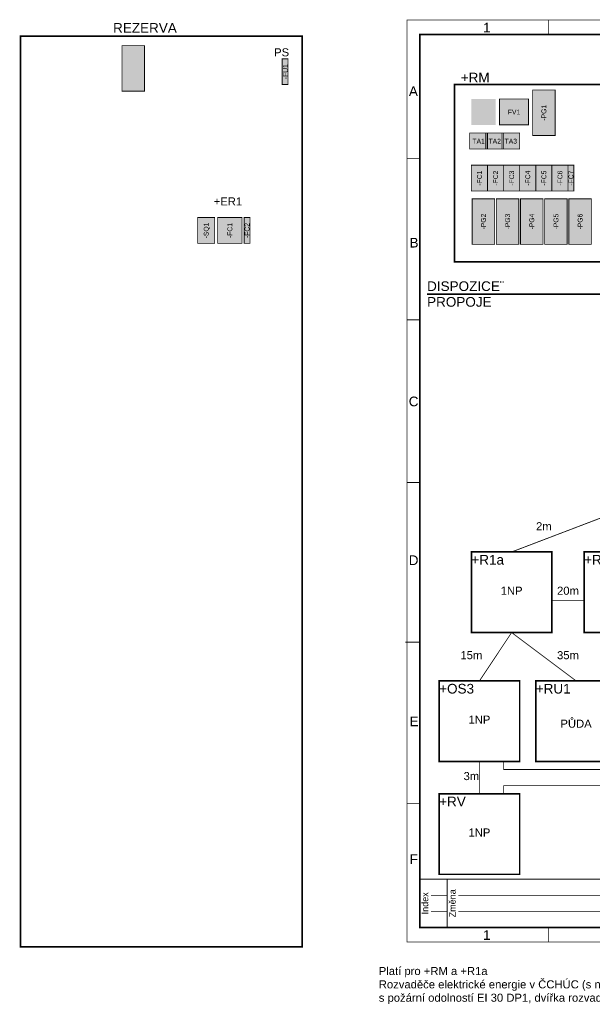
# Model space of a CAD drawing. Extents: x -12025 to 39812, y -30533 to 12.
# Tile 1 of 4: x -12025 to 5755, y -30533 to 12. Entities that reach past the tile are written whole.
import ezdxf
from ezdxf.enums import TextEntityAlignment as Align

# ---------------------------------------------------------------- set-up
doc = ezdxf.new("R2010")
doc.units = 0
doc.header["$MEASUREMENT"] = 0
doc.linetypes.add('PE', pattern=[4.625, 3, -0.75, 0.125, -0.75])
for name, color, linetype in [('0 (Pozadí)', 254, 'Continuous'), ('OÚ Dukovany rozfázování', 7, 'Continuous'), ('Ramecek', 7, 'Continuous'), ('Zakladni', 7, 'Continuous'), ('základní', 7, 'Continuous')]:
    doc.layers.add(name, color=color, linetype=linetype)
doc.layers.get('OÚ Dukovany rozfázování').off()
doc.styles.add('Arial', font='txt')
doc.styles.add('Arial_B', font='txt')

# ---------------------------------------------------------------- blocks, each defined once
blk = doc.blocks.new('(2)')
at = {"color": 7, "linetype": 'Continuous', "const_width": 25}
for points in [[(18000, 0), (0, 0)], [(0, -1500), (0, 0)], [(850, -1500), (850, 0)], [(12600, -1500), (12600, 0)], [(14400, -1500), (14400, 0)], [(16200, -1500), (16200, 0)], [(18000, 0), (18000, -1500)], [(350, -500), (850, -500)], [(1200, -500), (12600, -500)], [(12950, -500), (14400, -500)], [(14750, -500), (16200, -500)], [(16550, -500), (18000, -500)], [(350, -1000), (850, -1000)], [(1200, -1000), (12600, -1000)], [(12950, -1000), (14400, -1000)], [(14750, -1000), (16200, -1000)], [(16550, -1000), (18000, -1000)], [(18000, -1500), (0, -1500)]]:
    blk.add_lwpolyline(points, dxfattribs=at)
at = {"color": 7, "linetype": 'Continuous', "style": 'Arial'}
for s, p in [('Index', (261, -750)), ('Změna', (1111, -750)), ('Datum', (12861, -750)), ('Jméno', (14661, -750)), ('Podpis', (16461, -750))]:
    blk.add_text(s, height=200, rotation=90, dxfattribs=at).set_placement(p, align=Align.CENTER)
blk = doc.blocks.new('Modul v rozvaděči')
at = {"color": 7, "linetype": 'Continuous', "const_width": 25}
blk.add_lwpolyline([(-350, 704), (350, 704), (350, -706), (-350, -706)], close=True, dxfattribs=at)
at = {"layer": '0 (Pozadí)', "linetype": 'Continuous'}
blk.add_solid([(-350, 704), (350, 704), (-350, -706), (350, -706)], dxfattribs=at)
blk = doc.blocks.new('Modul v rozvaděči (1)')
at = {"color": 7, "linetype": 'Continuous', "const_width": 25}
blk.add_lwpolyline([(-350, 704), (350, 704), (350, -706), (-350, -706)], close=True, dxfattribs=at)
at = {"layer": '0 (Pozadí)', "linetype": 'Continuous'}
blk.add_solid([(-350, 704), (350, 704), (-350, -706), (350, -706)], dxfattribs=at)
at = {"color": 7, "linetype": 'Continuous', "style": 'Arial'}
blk.add_text('-PG2', height=150, rotation=90, dxfattribs=at).set_placement((76, 0), align=Align.CENTER)
blk = doc.blocks.new('Modul v rozvaděči (2)')
at = {"color": 7, "linetype": 'Continuous', "const_width": 25}
blk.add_lwpolyline([(-350, 704), (350, 704), (350, -706), (-350, -706)], close=True, dxfattribs=at)
at = {"layer": '0 (Pozadí)', "linetype": 'Continuous'}
blk.add_solid([(-350, 704), (350, 704), (-350, -706), (350, -706)], dxfattribs=at)
at = {"color": 7, "linetype": 'Continuous', "style": 'Arial'}
blk.add_text('-PG4', height=150, rotation=90, dxfattribs=at).set_placement((76, 0), align=Align.CENTER)
blk = doc.blocks.new('Modul v rozvaděči (3)')
at = {"color": 7, "linetype": 'Continuous', "const_width": 25}
blk.add_lwpolyline([(-350, 704), (350, 704), (350, -706), (-350, -706)], close=True, dxfattribs=at)
at = {"layer": '0 (Pozadí)', "linetype": 'Continuous'}
blk.add_solid([(-350, 704), (350, 704), (-350, -706), (350, -706)], dxfattribs=at)
at = {"color": 7, "linetype": 'Continuous', "style": 'Arial'}
blk.add_text('-PG3', height=150, rotation=90, dxfattribs=at).set_placement((76, 0), align=Align.CENTER)
blk = doc.blocks.new('Modul v rozvaděči (4)')
at = {"color": 7, "linetype": 'Continuous', "const_width": 25}
blk.add_lwpolyline([(-350, 704), (350, 704), (350, -706), (-350, -706)], close=True, dxfattribs=at)
at = {"layer": '0 (Pozadí)', "linetype": 'Continuous'}
blk.add_solid([(-350, 704), (350, 704), (-350, -706), (350, -706)], dxfattribs=at)
at = {"color": 7, "linetype": 'Continuous', "style": 'Arial'}
blk.add_text('-PG6', height=150, rotation=90, dxfattribs=at).set_placement((76, 0), align=Align.CENTER)
blk = doc.blocks.new('Modul v rozvaděči (5)')
at = {"color": 7, "linetype": 'Continuous', "const_width": 25}
blk.add_lwpolyline([(0, 0), (180, 0), (180, -800), (0, -800)], close=True, dxfattribs=at)
at = {"layer": '0 (Pozadí)', "linetype": 'Continuous'}
blk.add_solid([(0, 0), (180, 0), (0, -800), (180, -800)], dxfattribs=at)
at = {"color": 7, "linetype": 'Continuous', "style": 'Arial'}
blk.add_text('-FU1', height=150, rotation=90, dxfattribs=at).set_placement((174, -399), align=Align.CENTER)
blk = doc.blocks.new('Modul v rozvaděči (6)')
at = {"color": 7, "linetype": 'Continuous', "const_width": 25}
blk.add_lwpolyline([(0, 0), (500, 0), (500, -800), (0, -800)], close=True, dxfattribs=at)
at = {"layer": '0 (Pozadí)', "linetype": 'Continuous'}
blk.add_solid([(0, 0), (500, 0), (0, -800), (500, -800)], dxfattribs=at)
at = {"color": 7, "linetype": 'Continuous', "style": 'Arial'}
blk.add_text('-FC1', height=150, rotation=90, dxfattribs=at).set_placement((326, -402), align=Align.CENTER)
blk = doc.blocks.new('Modul v rozvaděči (7)')
at = {"color": 7, "linetype": 'Continuous', "const_width": 25}
blk.add_lwpolyline([(0, 0), (500, 0), (500, -800), (0, -800)], close=True, dxfattribs=at)
at = {"layer": '0 (Pozadí)', "linetype": 'Continuous'}
blk.add_solid([(0, 0), (500, 0), (0, -800), (500, -800)], dxfattribs=at)
at = {"color": 7, "linetype": 'Continuous', "style": 'Arial'}
blk.add_text('-FC3', height=150, rotation=90, dxfattribs=at).set_placement((326, -402), align=Align.CENTER)
blk = doc.blocks.new('Modul v rozvaděči (8)')
at = {"color": 7, "linetype": 'Continuous', "const_width": 25}
blk.add_lwpolyline([(0, 0), (500, 0), (500, -800), (0, -800)], close=True, dxfattribs=at)
at = {"layer": '0 (Pozadí)', "linetype": 'Continuous'}
blk.add_solid([(0, 0), (500, 0), (0, -800), (500, -800)], dxfattribs=at)
at = {"color": 7, "linetype": 'Continuous', "style": 'Arial'}
blk.add_text('-FC2', height=150, rotation=90, dxfattribs=at).set_placement((326, -402), align=Align.CENTER)
blk = doc.blocks.new('Modul v rozvaděči (41)')
at = {"color": 7, "linetype": 'Continuous', "const_width": 25}
blk.add_lwpolyline([(0, 0), (500, 0), (500, -800), (0, -800)], close=True, dxfattribs=at)
at = {"layer": '0 (Pozadí)', "linetype": 'Continuous'}
blk.add_solid([(0, 0), (500, 0), (0, -800), (500, -800)], dxfattribs=at)
at = {"color": 7, "linetype": 'Continuous', "style": 'Arial'}
blk.add_text('-FC5', height=150, rotation=90, dxfattribs=at).set_placement((326, -402), align=Align.CENTER)
blk = doc.blocks.new('Modul v rozvaděči (42)')
at = {"color": 7, "linetype": 'Continuous', "const_width": 25}
blk.add_lwpolyline([(0, 0), (500, 0), (500, -800), (0, -800)], close=True, dxfattribs=at)
at = {"layer": '0 (Pozadí)', "linetype": 'Continuous'}
blk.add_solid([(0, 0), (500, 0), (0, -800), (500, -800)], dxfattribs=at)
at = {"color": 7, "linetype": 'Continuous', "style": 'Arial'}
blk.add_text('-FC4', height=150, rotation=90, dxfattribs=at).set_placement((326, -402), align=Align.CENTER)
blk = doc.blocks.new('Modul v rozvaděči (43)')
at = {"color": 7, "linetype": 'Continuous', "const_width": 25}
blk.add_lwpolyline([(-350, 704), (350, 704), (350, -706), (-350, -706)], close=True, dxfattribs=at)
at = {"layer": '0 (Pozadí)', "linetype": 'Continuous'}
blk.add_solid([(-350, 704), (350, 704), (-350, -706), (350, -706)], dxfattribs=at)
at = {"color": 7, "linetype": 'Continuous', "style": 'Arial'}
blk.add_text('-PG5', height=150, rotation=90, dxfattribs=at).set_placement((76, 0), align=Align.CENTER)
blk = doc.blocks.new('Modul v rozvaděči (53)')
at = {"color": 7, "linetype": 'Continuous', "const_width": 25}
blk.add_lwpolyline([(0, 0), (500, 0), (500, -800), (0, -800)], close=True, dxfattribs=at)
at = {"layer": '0 (Pozadí)', "linetype": 'Continuous'}
blk.add_solid([(0, 0), (500, 0), (0, -800), (500, -800)], dxfattribs=at)
at = {"color": 7, "linetype": 'Continuous', "style": 'Arial'}
blk.add_text('-FC6', height=150, rotation=90, dxfattribs=at).set_placement((326, -402), align=Align.CENTER)
blk = doc.blocks.new('dveře rozvaděče')
at = {"color": 7, "linetype": 'PE', "ltscale": 100, "const_width": 50}
blk.add_lwpolyline([(0, 0), (5525, 0), (5525, -5500), (0, -5500)], close=True, dxfattribs=at)
at = {"color": 7, "linetype": 'Continuous', "style": 'Arial'}
blk.add_text('+RM', height=300, dxfattribs=at).set_placement((195, 68))
blk = doc.blocks.new('dveře rozvaděče (7)')
at = {"color": 7, "linetype": 'PE', "ltscale": 100, "const_width": 50}
blk.add_lwpolyline([(0, 0), (8750, 0), (8750, -28250), (0, -28250)], close=True, dxfattribs=at)
at = {"color": 7, "linetype": 'Continuous', "style": 'Arial'}
blk.add_text('REZERVA', height=300, dxfattribs=at).set_placement((2875, 108))
blk = doc.blocks.new('Modul v rozvaděči (62)')
at = {"color": 7, "linetype": 'Continuous', "const_width": 25}
blk.add_lwpolyline([(-350, 704), (350, 704), (350, -706), (-350, -706)], close=True, dxfattribs=at)
at = {"layer": '0 (Pozadí)', "linetype": 'Continuous'}
blk.add_solid([(-350, 704), (350, 704), (-350, -706), (350, -706)], dxfattribs=at)
at = {"color": 7, "linetype": 'Continuous', "style": 'Arial'}
blk.add_text('-PG1', height=150, rotation=90, dxfattribs=at).set_placement((76, 0), align=Align.CENTER)
blk = doc.blocks.new('V250F Modul v rozvaděči')
at = {"color": 7, "linetype": 'Continuous', "const_width": 25}
blk.add_lwpolyline([(0, 0), (900, 0), (900, -800), (0, -800)], close=True, dxfattribs=at)
at = {"layer": '0 (Pozadí)', "linetype": 'Continuous'}
blk.add_solid([(0, 0), (900, 0), (0, -800), (900, -800)], dxfattribs=at)
at = {"color": 7, "linetype": 'Continuous', "style": 'Arial'}
blk.add_text('FV1', height=150, dxfattribs=at).set_placement((450, -478), align=Align.CENTER)
blk = doc.blocks.new('Modul v rozvaděči (65)')
at = {"color": 7, "linetype": 'Continuous', "const_width": 25}
blk.add_lwpolyline([(0, 0), (750, 0), (750, -800), (0, -800)], close=True, dxfattribs=at)
at = {"layer": '0 (Pozadí)', "linetype": 'Continuous'}
blk.add_solid([(0, 0), (750, 0), (0, -800), (750, -800)], dxfattribs=at)
at = {"color": 7, "linetype": 'Continuous', "style": 'Arial'}
blk.add_text('-QF1', height=150, rotation=90, dxfattribs=at).set_placement((451, -402), align=Align.CENTER)
blk = doc.blocks.new('dveře rozvaděče (9)')
at = {"color": 7, "linetype": 'PE', "ltscale": 100, "const_width": 50}
blk.add_lwpolyline([(0, 0), (2500, 0), (2500, -2500), (0, -2500)], close=True, dxfattribs=at)
at = {"color": 7, "linetype": 'Continuous', "style": 'Arial'}
blk.add_text('+R1a', height=300, dxfattribs=at).set_placement((0, -392))
blk = doc.blocks.new('dveře rozvaděče (10)')
at = {"color": 7, "linetype": 'PE', "ltscale": 100, "const_width": 50}
blk.add_lwpolyline([(0, 0), (2500, 0), (2500, -2500), (0, -2500)], close=True, dxfattribs=at)
at = {"color": 7, "linetype": 'Continuous', "style": 'Arial'}
blk.add_text('+R1b', height=300, dxfattribs=at).set_placement((0, -392))
blk = doc.blocks.new('dveře rozvaděče (17)')
at = {"color": 7, "linetype": 'PE', "ltscale": 100, "const_width": 50}
blk.add_lwpolyline([(0, 0), (2500, 0), (2500, -2500), (0, -2500)], close=True, dxfattribs=at)
at = {"color": 7, "linetype": 'Continuous', "style": 'Arial'}
blk.add_text('+RU1', height=300, dxfattribs=at).set_placement((0, -392))
blk = doc.blocks.new('dveře rozvaděče (20)')
at = {"color": 7, "linetype": 'PE', "ltscale": 100, "const_width": 50}
blk.add_lwpolyline([(0, 0), (2500, 0), (2500, -2500), (0, -2500)], close=True, dxfattribs=at)
at = {"color": 7, "linetype": 'Continuous', "style": 'Arial'}
blk.add_text('+OS3', height=300, dxfattribs=at).set_placement((0, -392))
blk = doc.blocks.new('dveře rozvaděče (21)')
at = {"color": 7, "linetype": 'PE', "ltscale": 100, "const_width": 50}
blk.add_lwpolyline([(0, 0), (2500, 0), (2500, -2500), (0, -2500)], close=True, dxfattribs=at)
at = {"color": 7, "linetype": 'Continuous', "style": 'Arial'}
blk.add_text('+RV', height=300, dxfattribs=at).set_placement((0, -392))
blk = doc.blocks.new('Modul v rozvaděči (68)')
at = {"color": 7, "linetype": 'Continuous', "const_width": 25}
blk.add_lwpolyline([(0, 0), (530, 0), (530, -800), (0, -800)], close=True, dxfattribs=at)
at = {"layer": '0 (Pozadí)', "linetype": 'Continuous'}
blk.add_solid([(0, 0), (530, 0), (0, -800), (530, -800)], dxfattribs=at)
at = {"color": 7, "linetype": 'Continuous', "style": 'Arial'}
blk.add_text('-SQ1', height=150, rotation=90, dxfattribs=at).set_placement((341, -402), align=Align.CENTER)
blk = doc.blocks.new('Modul v rozvaděči (69)')
at = {"color": 7, "linetype": 'Continuous', "const_width": 25}
blk.add_lwpolyline([(0, 0), (180, 0), (180, -800), (0, -800)], close=True, dxfattribs=at)
at = {"layer": '0 (Pozadí)', "linetype": 'Continuous'}
blk.add_solid([(0, 0), (180, 0), (0, -800), (180, -800)], dxfattribs=at)
at = {"color": 7, "linetype": 'Continuous', "style": 'Arial'}
blk.add_text('-FC2', height=150, rotation=90, dxfattribs=at).set_placement((166, -402), align=Align.CENTER)
blk = doc.blocks.new('Modul v rozvaděči (70)')
at = {"color": 7, "linetype": 'Continuous', "const_width": 25}
blk.add_lwpolyline([(0, 0), (180, 0), (180, -800), (0, -800)], close=True, dxfattribs=at)
at = {"layer": '0 (Pozadí)', "linetype": 'Continuous'}
blk.add_solid([(0, 0), (180, 0), (0, -800), (180, -800)], dxfattribs=at)
at = {"color": 7, "linetype": 'Continuous', "style": 'Arial'}
blk.add_text('-FC7', height=150, rotation=90, dxfattribs=at).set_placement((166, -402), align=Align.CENTER)
blk = doc.blocks.new('Modul v rozvaděči (71)')
at = {"color": 7, "linetype": 'Continuous', "const_width": 25}
blk.add_lwpolyline([(0, 0), (750, 0), (750, -800), (0, -800)], close=True, dxfattribs=at)
at = {"layer": '0 (Pozadí)', "linetype": 'Continuous'}
blk.add_solid([(0, 0), (750, 0), (0, -800), (750, -800)], dxfattribs=at)
at = {"color": 7, "linetype": 'Continuous', "style": 'Arial'}
blk.add_text('-FC1', height=150, rotation=90, dxfattribs=at).set_placement((451, -402), align=Align.CENTER)
blk = doc.blocks.new('Modul v rozvaděči (75)')
at = {"color": 7, "linetype": 'Continuous', "const_width": 25}
blk.add_lwpolyline([(0, 0), (551, 0), (551, -500), (0, -500)], close=True, dxfattribs=at)
at = {"layer": '0 (Pozadí)', "linetype": 'Continuous'}
blk.add_solid([(0, 0), (551, 0), (0, -500), (551, -500)], dxfattribs=at)
at = {"color": 7, "linetype": 'Continuous', "style": 'Arial'}
blk.add_text('TA1', height=150, dxfattribs=at).set_placement((276, -331), align=Align.CENTER)
blk = doc.blocks.new('Modul v rozvaděči (76)')
at = {"color": 7, "linetype": 'Continuous', "const_width": 25}
blk.add_lwpolyline([(0, 0), (551, 0), (551, -500), (0, -500)], close=True, dxfattribs=at)
at = {"layer": '0 (Pozadí)', "linetype": 'Continuous'}
blk.add_solid([(0, 0), (551, 0), (0, -500), (551, -500)], dxfattribs=at)
at = {"color": 7, "linetype": 'Continuous', "style": 'Arial'}
blk.add_text('TA2', height=150, dxfattribs=at).set_placement((276, -331), align=Align.CENTER)
blk = doc.blocks.new('Modul v rozvaděči (77)')
at = {"color": 7, "linetype": 'Continuous', "const_width": 25}
blk.add_lwpolyline([(0, 0), (551, 0), (551, -500), (0, -500)], close=True, dxfattribs=at)
at = {"layer": '0 (Pozadí)', "linetype": 'Continuous'}
blk.add_solid([(0, 0), (551, 0), (0, -500), (551, -500)], dxfattribs=at)
at = {"color": 7, "linetype": 'Continuous', "style": 'Arial'}
blk.add_text('TA3', height=150, dxfattribs=at).set_placement((276, -331), align=Align.CENTER)

msp = doc.modelspace()

# ---------------------------------------------------------------- linework, layer by layer
at = {"layer": 'Ramecek', "color": 7, "linetype": 'Continuous'}
for points, const_width in [([(0, -28600), (39800, -28600), (39800, 0), (0, 0)], 25), ([(400, -28150), (39400, -28150), (39400, -450), (400, -450)], 50)]:
    msp.add_lwpolyline(points, close=True, dxfattribs=dict(at, const_width=const_width))
at = {"layer": 'Ramecek', "color": 7, "linetype": 'Continuous', "const_width": 25}
for points in [[(4400, -6), (4400, -450)], [(400, -4300), (0, -4300)], [(400, -9300), (0, -9300)], [(405, -14345), (5, -14345)], [(399, -19300), (-50, -19300)], [(400, -24300), (0, -24300)], [(4400, -28150), (4400, -28594)]]:
    msp.add_lwpolyline(points, dxfattribs=at)
at = {"layer": 'Zakladni', "color": 7, "linetype": 'PE', "ltscale": 100, "const_width": 50}
msp.add_lwpolyline([(625, -8500), (39000, -8500)], dxfattribs=at)
at = {"layer": 'Zakladni', "color": 7, "linetype": 'Continuous', "const_width": 25}
for points in [[(3250, -16500), (13750, -12500)], [(4500, -18000), (5500, -18000)], [(3250, -19000), (2250, -20500)], [(32000, -19000), (32000, -23750), (3000, -23750), (3000, -24000)], [(3000, -23000), (3000, -23250), (31500, -23250), (31500, -19000)], [(3250, -19000), (5250, -20500)], [(2250, -23000), (2250, -24000)]]:
    msp.add_lwpolyline(points, dxfattribs=at)

# ---------------------------------------------------------------- block references
at = {"layer": 'OÚ Dukovany rozfázování', "color": 7, "linetype": 'Continuous'}
msp.add_blockref('Modul v rozvaděči (65)', (2000, -2450), dxfattribs=at)
at = {"layer": 'Ramecek', "color": 7, "linetype": 'Continuous'}
msp.add_blockref('(2)', (400, -26650), dxfattribs=at)
at = {"layer": 'Zakladni', "color": 7, "linetype": 'Continuous'}
for name, p in [('dveře rozvaděče (7)', (-12000, -500)), ('Modul v rozvaděči', (-8500, -1500)), ('Modul v rozvaděči (5)', (-3875, -1200)), ('dveře rozvaděče', (1475, -2000)), ('V250F Modul v rozvaděči', (2875, -2450)), ('Modul v rozvaděči (62)', (4250, -2875)), ('Modul v rozvaděči (6)', (2000, -4500)), ('Modul v rozvaděči (8)', (2500, -4500)), ('Modul v rozvaděči (7)', (3000, -4500)), ('Modul v rozvaděči (42)', (3500, -4500)), ('Modul v rozvaděči (41)', (4000, -4500)), ('Modul v rozvaděči (53)', (4500, -4500)), ('Modul v rozvaděči (70)', (5000, -4500)), ('Modul v rozvaděči (1)', (2375, -6250)), ('Modul v rozvaděči (3)', (3125, -6250)), ('Modul v rozvaděči (2)', (3875, -6250)), ('Modul v rozvaděči (43)', (4625, -6250)), ('Modul v rozvaděči (4)', (5375, -6250)), ('Modul v rozvaděči (68)', (-6500, -6125)), ('Modul v rozvaděči (71)', (-5875, -6125)), ('Modul v rozvaděči (69)', (-5055, -6125)), ('dveře rozvaděče (9)', (2000, -16500)), ('dveře rozvaděče (10)', (5500, -16500)), ('dveře rozvaděče (20)', (1000, -20500)), ('dveře rozvaděče (17)', (4000, -20500)), ('dveře rozvaděče (21)', (1000, -24000))]:
    msp.add_blockref(name, p, dxfattribs=at)
at = {"layer": 'základní', "color": 7, "linetype": 'Continuous'}
for name, p in [('Modul v rozvaděči (75)', (1949, -3500)), ('Modul v rozvaděči (76)', (2449, -3500)), ('Modul v rozvaděči (77)', (2949, -3500))]:
    msp.add_blockref(name, p, dxfattribs=at)

# ---------------------------------------------------------------- texts
at = {"layer": 'Ramecek', "color": 7, "linetype": 'Continuous', "style": 'Arial'}
for s, p in [('1', (2363, -383)), ('A', (60, -2355)), ('B', (80, -7055)), ('C', (55, -11980)), ('D', (55, -16905)), ('E', (80, -21905)), ('F', (85, -26180)), ('1', (2363, -28533))]:
    msp.add_text(s, height=300, dxfattribs=at).set_placement(p)
at = {"layer": 'Zakladni', "color": 7, "linetype": 'Continuous'}
for s, height, style, p in [('PS', 250, 'Arial', (-4125, -1125)), ('+ER1', 250, 'Arial', (-6000, -5750)), ('DISPOZICE¨', 300, 'Arial_B', (625, -8404)), ('PROPOJE', 300, 'Arial_B', (625, -8892))]:
    msp.add_text(s, height=height, dxfattribs=dict(at, style=style)).set_placement(p)
at = {"layer": 'Zakladni', "color": 36, "linetype": 'Continuous', "style": 'Arial'}
for s, p in [('2m', (4250, -15827)), ('20m', (5000, -17827)), ('15m', (2000, -19827)), ('35m', (5000, -19827)), ('3m', (2000, -23577))]:
    msp.add_text(s, height=250, dxfattribs=at).set_placement(p, align=Align.CENTER)
at = {"layer": 'Zakladni', "color": 5, "linetype": 'Continuous', "style": 'Arial'}
for s, p in [('1NP', (3250, -17827)), ('1NP', (2250, -21827)), ('PŮDA', (5250, -21952)), ('1NP', (2250, -25327))]:
    msp.add_text(s, height=250, dxfattribs=at).set_placement(p, align=Align.CENTER)
for s, p in [('Platí pro +RM a +R1a', (-875, -29625)), ('Rozvaděče elektrické energie v ČCHÚC (s napětím nad 200V a proudem nad 25A) musí být', (-875, -30039)), ('s požární odolností EI 30 DP1, dvířka rozvaděče musí být požárním uzávěrem EI 15 DP1.', (-875, -30453))]:
    msp.add_text(s, height=250, dxfattribs=at).set_placement(p)

doc.saveas('drawing.dxf')
